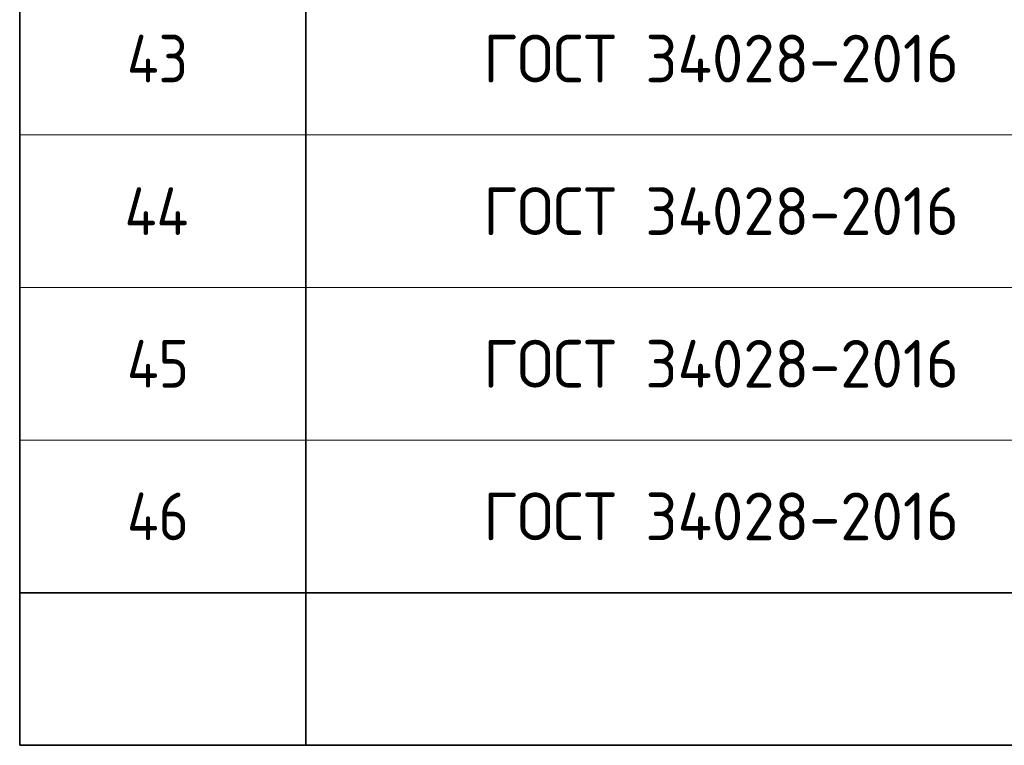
# Model space of a CAD drawing. Header units: metres. Extents: x -38 to 107, y -15 to 21.
# Tile 46 of 254: x 67.92 to 73.08, y -3.53 to 0.28. Entities that reach past the tile are written whole.
import ezdxf

# ---------------------------------------------------------------- set-up
doc = ezdxf.new("R2010")
doc.units = ezdxf.units.M
doc.layers.add('XR$5$Текст_ примечание', color=7, linetype='Continuous', lineweight=13)
doc.styles.add('ISOCPEUR', font='txt')

msp = doc.modelspace()

# ---------------------------------------------------------------- linework, layer by layer
at = {"layer": 'XR$5$Текст_ примечание', "color": 7, "linetype": 'Continuous', "lineweight": 35, "transparency": 33554687}
for p, q in [((67.9198, 0.4717), (67.9198, -0.3283)), ((69.4198, 0.4717), (69.4198, -0.3283)), ((67.9198, -0.3283), (67.9198, -1.1283)), ((69.4198, -0.3283), (69.4198, -1.1283)), ((67.9198, -1.1283), (67.9198, -1.9283)), ((69.4198, -1.1283), (69.4198, -1.9283)), ((67.9198, -1.9283), (67.9198, -2.7283)), ((69.4198, -1.9283), (69.4198, -2.7283)), ((67.9198, -2.7283), (67.9198, -3.5283)), ((67.9198, -2.7283), (86.4198, -2.7283)), ((69.4198, -2.7283), (69.4198, -3.5283)), ((67.9198, -3.5283), (86.4198, -3.5283))]:
    msp.add_line(p, q, dxfattribs=at)
at = {"layer": 'XR$5$Текст_ примечание', "color": 7, "linetype": 'Continuous', "lineweight": 13, "transparency": 33554687}
for p, q in [((86.4198, -0.3283), (67.9198, -0.3283)), ((86.4198, -1.1283), (67.9198, -1.1283)), ((86.4198, -1.9283), (67.9198, -1.9283)), ((86.4198, -2.7283), (67.9198, -2.7283))]:
    msp.add_line(p, q, dxfattribs=at)

# ---------------------------------------------------------------- texts
at = {"layer": 'XR$5$Текст_ примечание', "color": 7, "linetype": 'Continuous', "lineweight": 35, "transparency": 33554687, "char_height": 0.25, "attachment_point": 7, "style": 'ISOCPEUR'}
for s, insert, width in [('\\W0.88;43', (68.4823, -0.0533), 0.484994), ('\\W0.96;ГОСТ 34028-2016', (70.3506, -0.0533), 2.743715), ('\\W0.89;44', (68.4698, -0.8533), 0.510874), ('\\W0.96;ГОСТ 34028-2016', (70.3506, -0.8533), 2.743715), ('\\W0.88;45', (68.4823, -1.6533), 0.484994), ('\\W0.96;ГОСТ 34028-2016', (70.3506, -1.6533), 2.743715), ('\\W0.88;46', (68.4823, -2.4533), 0.484994), ('\\W0.96;ГОСТ 34028-2016', (70.3506, -2.4533), 2.743715)]:
    msp.add_mtext(s, dxfattribs=dict(at, insert=insert, width=width))

doc.saveas('drawing.dxf')
